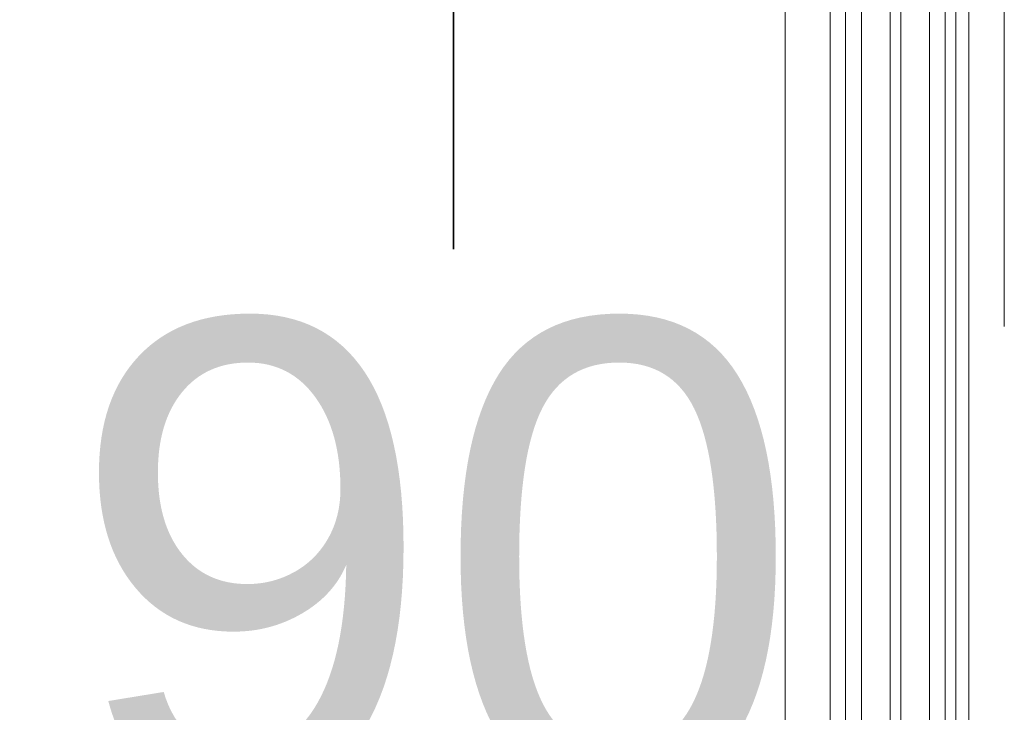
# Model space of a CAD drawing. Header units: centimetres. Extents: x -1434 to 23895, y -8842 to 3590.
# Tile 63 of 75: x 22507 to 22544, y 1477 to 1504. Entities that reach past the tile are written whole.
import ezdxf

# ---------------------------------------------------------------- set-up
doc = ezdxf.new("R2010")
doc.units = ezdxf.units.CM
for name, pattern in [('Dash', [60, 30, -30]), ('Hidden', [71.4375, 47.625, -23.8125]), ('Ponad', [39.688, 23.813, -15.875])]:
    doc.linetypes.add(name, pattern=pattern)
for name, color, linetype, lineweight in [('A-DETL', 90, 'Continuous', 9), ('A-DETL-GENF', 92, 'Continuous', 13), ('A-DOOR', 31, 'Continuous', 13), ('A-DOOR-HDLN', 31, 'Dash', 9), ('A-DOOR-IDEN', 31, 'Continuous', 13), ('A-FLOR-OVHD', 1, 'Ponad', 9)]:
    doc.layers.add(name, color=color, linetype=linetype, lineweight=lineweight)
doc.styles.add('Arial_5', font='arial.ttf', dxfattribs={"height": 18})

# ---------------------------------------------------------------- blocks, each defined once
blk = doc.blocks.new('Schueco_FWS_ADS-70-HD_inw_Family-01 - FWS SI insert unit-2308021-piętro typowe I-IV - stan projektowany Klatka schodowa')
at = {"layer": 'A-DETL-GENF', "lineweight": 9}
for p, q in [((-48.75, 6.1), (48.75, 6.1)), ((27.75, 4.396), (-27.75, 4.396)), ((27.75, 3.8), (-27.75, 3.8)), ((27.75, 3.2), (-27.75, 3.2)), ((27.75, 2.1), (-27.75, 2.1)), ((27.75, 1.7), (-27.75, 1.7)), ((27.75, 0.6), (-27.75, 0.6)), ((27.75, 0), (-27.75, 0)), ((27.75, -0.4), (-27.75, -0.4)), ((47.85, -0.9), (-47.85, -0.9))]:
    blk.add_line(p, q, dxfattribs=at)
at = {"layer": 'A-DOOR-HDLN'}
blk.add_arc((-46.25, 7.1), 91.094, 0, 90, dxfattribs=at)

msp = doc.modelspace()

# ---------------------------------------------------------------- linework, layer by layer
at = {"layer": 'A-DETL', "linetype": 'Hidden', "lineweight": 35}
msp.add_line((22523.391, 1828.326), (22523.391, 1388.826), dxfattribs=at)
at = {"layer": 'A-FLOR-OVHD'}
msp.add_line((22544.391, 1833.326), (22544.391, 1383.326), dxfattribs=at)

# ---------------------------------------------------------------- block references
at = {"layer": 'A-DOOR', "rotation": 90.0000000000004}
msp.add_blockref('Schueco_FWS_ADS-70-HD_inw_Family-01 - FWS SI insert unit-2308021-piętro typowe I-IV - stan projektowany Klatka schodowa', (22542.141, 1479.076), dxfattribs=at)

# ---------------------------------------------------------------- texts
at = {"layer": 'A-DOOR-IDEN', "insert": (22536.66, 1469.052), "char_height": 18, "width": 41.7, "attachment_point": 6, "line_spacing_factor": 0.936439, "style": 'Arial_5'}
msp.add_mtext('\\pxqr,t7.05556,14.11111,21.16667,28.22222,35.27778,42.33333,49.38889,56.44444,63.5,70.55556,77.61111,84.66667,91.72222,98.77778,105.83333,112.88889,119.94444,127,134.05556,141.11111,148.16667,155.22222,162.27778,169.33333,176.38889,183.44444,190.5,197.55556,204.61111,211.66667,218.72222,225.77778;{90\\P200}', dxfattribs=at)

doc.saveas('drawing.dxf')
